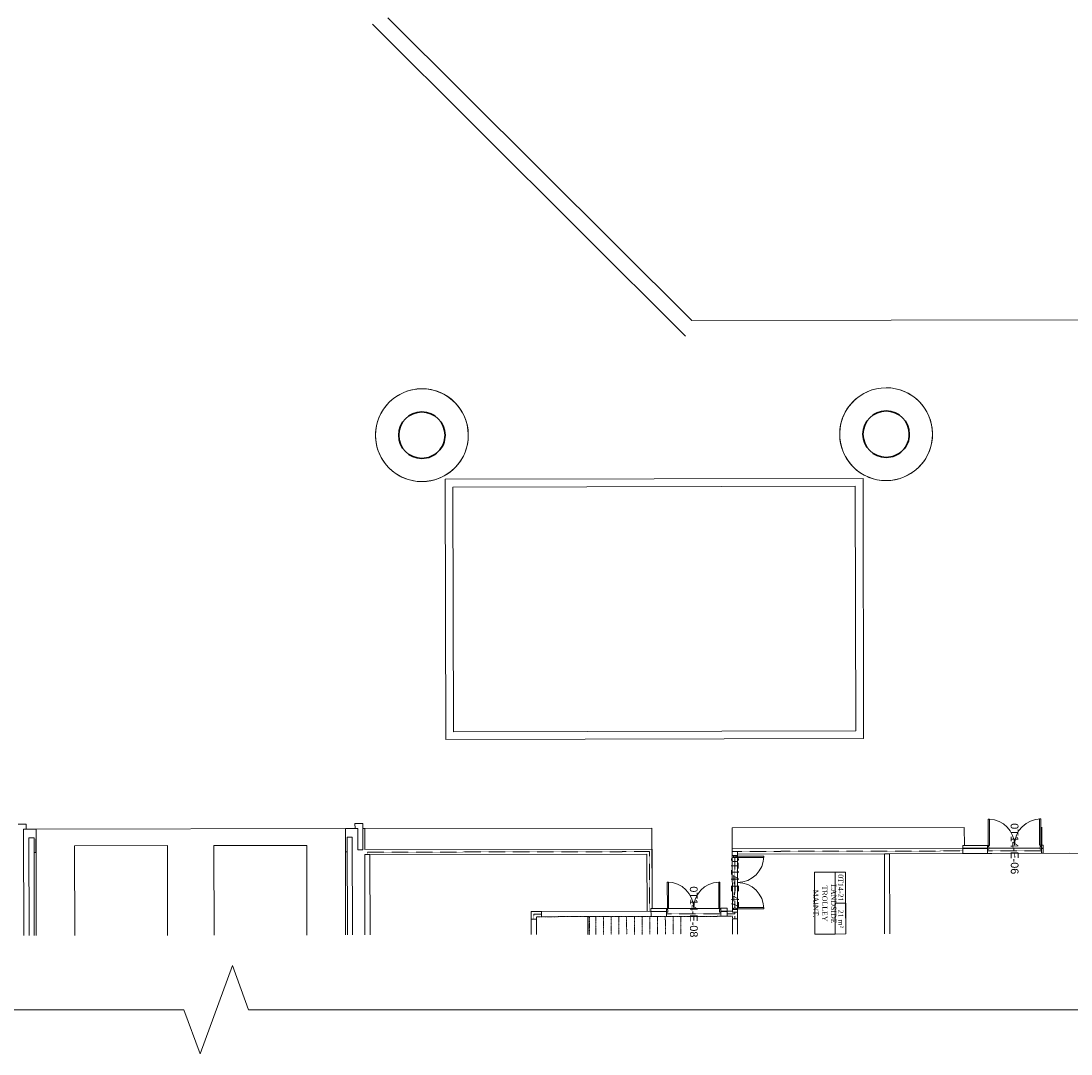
# Model space of a CAD drawing. Header units: millimetres. Extents: x 365044 to 878822, y -384447 to -241456.
# Tile 55 of 65: x 806636 to 847348, y -331933 to -291882. Entities that reach past the tile are written whole.
import ezdxf

# ---------------------------------------------------------------- set-up
doc = ezdxf.new("R2010")
doc.units = ezdxf.units.MM
doc.linetypes.add('Arrivals Level', pattern=[1.85, 1.25, -0.6])
doc.linetypes.add('Overhead', pattern=[3.96875, 2.38125, -1.5875])
for name, color, linetype, lineweight in [('A-AREA-____-IDEN', 2, 'Continuous', 9), ('A-AREA-____-OTLN', 32, 'Continuous', 9), ('A-COLS-____-MCUT', 52, 'Continuous', 25), ('A-COLS-____-OTLN', 52, 'Continuous', 9), ('A-DETL-____-OTLN-1', 90, 'Arrivals Level', 9), ('A-DOOR-____-IDEN', 31, 'Continuous', 9), ('A-DOOR-____-MCUT', 31, 'Continuous', 18), ('A-DOOR-____-OTLN', 31, 'Continuous', 9), ('A-FLOR-____-OTLN', 192, 'Continuous', 9), ('A-FLOR-HRAL-MBND', 11, 'Overhead', 9), ('A-FLOR-HRAL-OTLN-1', 11, 'Overhead', 9), ('A-WALL-____-MCUT', 95, 'Continuous', 18), ('A-WALL-____-MCUT-1', 113, 'Continuous', 9), ('A-WALL-____-OTLN', 113, 'Continuous', 9), ('S-STRS-____-MBND', 31, 'Overhead', 9)]:
    doc.layers.add(name, color=color, linetype=linetype, lineweight=lineweight)
doc.styles.add('arial', font='arial.ttf')
doc.styles.add('Times New Roman', font='times.ttf', dxfattribs={"height": 200})

# ---------------------------------------------------------------- blocks, each defined once
blk = doc.blocks.new('Column - Round - 1800mm Diameter-2489806-Level 0 - ARRIVALS - T2 - ARRIVALS FORECOURT')
at = {"layer": 'A-COLS-____-MCUT', "lineweight": 30}
for start, end in [(90, 180), (360, 90), (180, 0)]:
    blk.add_arc((0, 0), 900, start, end, dxfattribs=at)
blk = doc.blocks.new('Railing - Railing-4803939-Level 0 - ARRIVALS - T2 - ARRIVALS FORECOURT')
at = {"layer": 'A-FLOR-HRAL-MBND'}
for p, q in [((150430, 24455), (151122, 24455)), ((150430, 24405), (150430, 24455)), ((150430, 24455), (151122, 24455)), ((150430, 24405), (150430, 24455)), ((150430, 24405), (151122, 24405)), ((150430, 24405), (151122, 24405))]:
    blk.add_line(p, q, dxfattribs=at)
blk = doc.blocks.new('B_Double Leaf Door1 - D22_2000X2100 2-15538902-Level 0 - ARRIVALS - T2 - ARRIVALS FORECOURT')
at = {"layer": 'A-DOOR-____-MCUT'}
for p, q in [((-1050, -50), (-1050, 100)), ((-1050, 100), (-1020, 100)), ((-1020, 100), (-1020, 50)), ((-1020, 50), (-1000, 50)), ((-1000, 50), (-1000, -50)), ((1000, 50), (1020, 50)), ((1000, -50), (1000, 50)), ((1020, 50), (1020, 100)), ((1020, 100), (1050, 100)), ((1050, 100), (1050, -50)), ((-1000, -50), (-1050, -50)), ((1050, -50), (1000, -50))]:
    blk.add_line(p, q, dxfattribs=at)
at = {"layer": 'A-DOOR-____-OTLN'}
for p, q in [((-1020, 1120), (-972, 1120)), ((-1020, 100), (-1020, 1120)), ((-972, 1120), (-972, 100)), ((972, 1120), (1020, 1120)), ((972, 100), (972, 1120)), ((1020, 1120), (1020, 100)), ((-972, 100), (-1020, 100)), ((1020, 100), (972, 100))]:
    blk.add_line(p, q, dxfattribs=at)
for centre, start, end in [((-1020, 100), 0, 90), ((1020, 100), 90, 180)]:
    blk.add_arc(centre, 1020, start, end, dxfattribs=at)
blk = doc.blocks.new('B_Double Leaf Door With VP1 - FD31_2000X2100-15543133-Level 0 - ARRIVALS - T2 - ARRIVALS FORECOURT')
at = {"layer": 'A-DOOR-____-MCUT'}
for p, q in [((-1000, -5), (-1050, -5)), ((-1050, -5), (-1050, -155)), ((-1050, -155), (-1020, -155)), ((-1020, -155), (-1020, -105)), ((-1020, -105), (-1000, -105)), ((-1000, -105), (-1000, -5)), ((1050, -5), (1000, -5)), ((1000, -5), (1000, -105)), ((1000, -105), (1020, -105)), ((1020, -105), (1020, -155)), ((1020, -155), (1050, -155)), ((1050, -155), (1050, -5))]:
    blk.add_line(p, q, dxfattribs=at)
at = {"layer": 'A-DOOR-____-OTLN'}
for p, q in [((-972, -155), (-1020, -155)), ((-1020, -155), (-1020, -1175)), ((-972, -1175), (-972, -155)), ((972, -155), (972, -1175)), ((1020, -155), (972, -155)), ((1020, -1175), (1020, -155)), ((-1020, -1175), (-972, -1175)), ((972, -1175), (1020, -1175))]:
    blk.add_line(p, q, dxfattribs=at)
for centre, start, end in [((-1020, -155), 272.6973, 360), ((1020, -155), 180, 270)]:
    blk.add_arc(centre, 1020, start, end, dxfattribs=at)
blk = doc.blocks.new('B_Double Leaf Door With VP1 - FD31_2000X2100-15543761-Level 0 - ARRIVALS - T2 - ARRIVALS FORECOURT')
at = {"layer": 'A-DOOR-____-MCUT'}
for p, q in [((-1050, 5), (-1050, 155)), ((-1050, 155), (-1020, 155)), ((-1000, 5), (-1050, 5)), ((-1020, 155), (-1020, 105)), ((-1020, 105), (-1000, 105)), ((-1000, 105), (-1000, 5)), ((1000, 105), (1020, 105)), ((1000, 5), (1000, 105)), ((1050, 5), (1000, 5)), ((1020, 105), (1020, 155)), ((1020, 155), (1050, 155)), ((1050, 155), (1050, 5))]:
    blk.add_line(p, q, dxfattribs=at)
at = {"layer": 'A-DOOR-____-OTLN'}
for p, q in [((-1020, 1175), (-972, 1175)), ((-1020, 155), (-1020, 1175)), ((-972, 1175), (-972, 155)), ((972, 1175), (1020, 1175)), ((972, 155), (972, 1175)), ((1020, 1175), (1020, 155)), ((-972, 155), (-1020, 155)), ((1020, 155), (972, 155))]:
    blk.add_line(p, q, dxfattribs=at)
for centre, start, end in [((-1020, 155), 360, 87.3027), ((1020, 155), 90, 180)]:
    blk.add_arc(centre, 1020, start, end, dxfattribs=at)
blk = doc.blocks.new('Room Tag - BIAL - Number_ Area_ and Name-667152-Level 0 - ARRIVALS - T2 - ARRIVALS FORECOURT')
at = {"layer": 'A-AREA-____-IDEN'}
for p, q in [((-11.99, 11.9), (-11.99, 7.83)), ((-11.99, 11.9), (11.99, 11.9)), ((0, 11.9), (-11.99, 11.9)), ((-11.99, 11.9), (-11.99, 7.83)), ((0, 11.9), (0, 7.83)), ((11.99, 11.9), (0, 11.9)), ((0, 11.9), (0, 7.83)), ((0, 7.83), (0, 11.9)), ((11.99, 11.9), (11.99, 7.83)), ((11.99, 7.83), (11.99, 11.9)), ((-11.99, 7.83), (-11.99, -0.11)), ((-11.99, 7.83), (11.99, 7.83)), ((-11.99, 7.83), (0, 7.83)), ((11.99, 7.83), (-11.99, 7.83)), ((-11.99, 7.83), (-11.99, -0.11)), ((0, 7.83), (11.99, 7.83)), ((11.99, 7.83), (11.99, -0.11)), ((11.99, -0.11), (11.99, 7.83)), ((-11.99, -0.11), (11.99, -0.11)), ((-11.99, -0.11), (11.99, -0.11))]:
    blk.add_line(p, q, dxfattribs=at)

msp = doc.modelspace()

# ---------------------------------------------------------------- linework, layer by layer
at = {"layer": 'A-AREA-____-OTLN'}
for p, q in [((806836.8, -323222), (807218, -323221.2)), ((819211.8, -323196), (819586.8, -323195.3)), ((819891.8, -323194.6), (819961.8, -323194.5)), ((819961.8, -323194.5), (819963.5, -324009.5)), ((807212.6, -323596.2), (807213.7, -324121.2)), ((831103.5, -323986.1), (819963.5, -324009.5)), ((831108.3, -326291.1), (831103.5, -323986.1)), ((843158.4, -323960.9), (834213.4, -323979.6)), ((846158.4, -323954.6), (844158.4, -323958.8)), ((807213.7, -324121.2), (807143.7, -324121.3)), ((819213.7, -324096), (819283.7, -324095.9)), ((820163.9, -324209.1), (830903.9, -324186.6)), ((830903.9, -324186.6), (830908.5, -326401.6)), ((840113.9, -324167.3), (834413.9, -324179.2)), ((847297.4, -324152.2), (840313.9, -324166.9)), ((826418.5, -326411), (826818.5, -326410.1)), ((826418.5, -326411), (826419.2, -326711))]:
    msp.add_line(p, q, dxfattribs=at)
at = {"layer": 'A-DETL-____-OTLN-1'}
for p, q in [((843158.6, -324060.9), (834413.7, -324079.2)), ((846208.6, -324054.5), (844108.6, -324058.9)), ((831003.7, -324086.4), (820063.7, -324109.3)), ((820063.7, -324109.3), (820063.9, -324204.3)), ((831003.7, -324086.4), (831008.5, -326401.3)), ((834318.3, -326284.4), (834314.1, -324284.4)), ((826518.7, -326510.8), (826818.7, -326510.1)), ((826518.7, -326510.8), (826519.2, -326710.8)), ((831668.7, -326500), (833768.7, -326495.6)), ((834018.7, -326495), (834318.7, -326494.4)), ((834318.7, -326494.4), (834318.6, -326439.4)), ((834319.1, -326694.4), (834318.9, -326594.4))]:
    msp.add_line(p, q, dxfattribs=at)
at = {"layer": 'A-FLOR-____-OTLN'}
for p, q in [((820859.5, -291757), (832648.6, -303496.4)), ((832401.3, -304097), (820259.8, -292006.7)), ((848105.8, -303464.1), (832648.6, -303496.4)), ((819586.8, -323195.3), (806836.8, -323222)), ((807218, -323221.2), (807226.6, -327343.5)), ((819220.4, -327318.4), (819211.8, -323196)), ((831101.7, -323171.1), (819891.8, -323194.6)), ((831108.3, -326291.1), (831101.7, -323171.1)), ((843211.7, -323145.8), (834211.7, -323164.6)), ((834213.7, -324079.6), (834211.7, -323164.6)), ((843213.2, -323845.8), (843211.7, -323145.8)), ((846211.7, -323139.5), (846213.2, -323839.5)), ((808713.1, -323863), (812313.1, -323855.5)), ((808720.4, -327340.4), (808713.1, -323863)), ((812313.1, -323855.5), (812320.4, -327332.9)), ((814113.1, -323851.7), (817713.1, -323844.2)), ((814120.4, -327329.1), (814113.1, -323851.7)), ((817713.1, -323844.2), (817720.4, -327321.5)), ((846158.4, -323954.6), (844158.4, -323958.8)), ((830903.9, -324186.6), (820163.9, -324209.1)), ((830908.5, -326401.6), (830903.9, -324186.6)), ((840113.9, -324167.3), (834413.9, -324179.2)), ((858918, -324127.9), (840313.9, -324166.9)), ((826418.5, -326411), (826818.5, -326410.1)), ((826419.2, -326711), (826418.5, -326411)), ((834018.5, -326395), (834218.5, -326394.6)), ((834418.6, -326439.2), (834419.1, -326694.2)), ((831668.9, -326600), (833768.9, -326595.6))]:
    msp.add_line(p, q, dxfattribs=at)
at = {"layer": 'A-FLOR-____-OTLN', "color": 6, "linetype": 'Continuous'}
msp.add_lwpolyline([(877105.1, -330216.2), (815456.1, -330216.2), (814831.1, -328499), (813581.1, -331933.3), (812956.1, -330216.2), (733542.6, -330216.2)], dxfattribs=at)
at = {"layer": 'A-FLOR-____-OTLN'}
for centre, start, end in [((822179.9, -307939.8), 90.12, 189.17951), ((822179.9, -307939.8), 90.12, 270.12), ((822179.9, -307939.8), 354.80926, 90.12), ((822179.9, -307939.8), 270.12, 90.12), ((840179.8, -307902.1), 90.12, 184.42165), ((840179.8, -307902.1), 90.12, 270.12), ((840179.8, -307902.1), 355.55747, 90.12), ((840179.8, -307902.1), 270.12, 90.12), ((822179.9, -307939.8), 270.12, 354.80926), ((840179.8, -307902.1), 184.42165, 270.12), ((840179.8, -307902.1), 270.12, 355.55747), ((822179.9, -307939.8), 189.17951, 270.12)]:
    msp.add_arc(centre, 1800, start, end, dxfattribs=at)
at = {"layer": 'A-WALL-____-MCUT'}
for p, q in [((822176.5, -307039.8), (822177.9, -307039.8)), ((840176.4, -307002.1), (840177.9, -307002.1)), ((806836.4, -323022), (806531.4, -323022.6)), ((806731.8, -323222.2), (806836.8, -323222)), ((806740.4, -327344.5), (806731.8, -323222.2)), ((806836.8, -323222), (806836.4, -323022)), ((819891.4, -322994.6), (819586.4, -322995.3)), ((819586.4, -322995.3), (819586.8, -323195.3)), ((819586.8, -323195.3), (819691.8, -323195)), ((819691.8, -323195), (819693.5, -324015)), ((819893.5, -324014.6), (819891.4, -322994.6)), ((807142.5, -323546.3), (806942.5, -323546.7)), ((806942.5, -323546.7), (806950.4, -327344.1)), ((807150.4, -327343.7), (807142.5, -323546.3)), ((819482.5, -323520.5), (819282.5, -323520.9)), ((819282.5, -323520.9), (819290.4, -327318.3)), ((819490.4, -327317.8), (819482.5, -323520.5)), ((819693.5, -324015), (819893.5, -324014.6)), ((844108.2, -323843.9), (843158.2, -323845.9)), ((843158.2, -323845.9), (843158.8, -324155.9)), ((844108.8, -324153.9), (844108.2, -323843.9)), ((846273.2, -323839.4), (846208.2, -323839.5)), ((846208.2, -323839.5), (846208.8, -324149.5)), ((846273.8, -324149.4), (846273.2, -323839.4)), ((820163.9, -324204.1), (819963.9, -324204.5)), ((819963.9, -324204.5), (819970.4, -327316.8)), ((820170.4, -327316.4), (820163.9, -324204.1)), ((834413.7, -324079.2), (834213.7, -324079.6)), ((834213.7, -324079.6), (834214, -324234.6)), ((834214, -324234.6), (834414, -324234.2)), ((834414, -324234.2), (834413.7, -324079.2)), ((840313.9, -324166.9), (840113.9, -324167.3)), ((840113.9, -324167.3), (840120.4, -327274.6)), ((840320.4, -327274.2), (840313.9, -324166.9)), ((843158.8, -324155.9), (844108.8, -324153.9)), ((846208.8, -324149.5), (846273.8, -324149.4)), ((831668.5, -326400), (826818.5, -326410.1)), ((826818.5, -326410.1), (826818.9, -326610.1)), ((831668.3, -326290), (831063.3, -326291.2)), ((831063.3, -326291.2), (831063.9, -326601.2)), ((831668.9, -326600), (831668.3, -326290)), ((834018.3, -326285), (833768.3, -326285.6)), ((833768.3, -326285.6), (833768.9, -326595.6)), ((834018.5, -326395), (833768.5, -326395.6)), ((834018.9, -326595), (834018.3, -326285)), ((834418.4, -326334.2), (834218.4, -326334.6)), ((834218.4, -326334.6), (834218.6, -326439.6)), ((834218.6, -326439.6), (834418.6, -326439.2)), ((834418.6, -326439.2), (834418.4, -326334.2)), ((826619.2, -326710.5), (826419.2, -326711)), ((826419.2, -326711), (826420.4, -327303.3)), ((826620.4, -327302.9), (826619.2, -326710.5)), ((826818.9, -326610.1), (831668.9, -326600)), ((833768.9, -326595.6), (834018.9, -326595)), ((834419.1, -326694.2), (834219.1, -326694.6)), ((834219.1, -326694.6), (834220.4, -327287)), ((834420.4, -327286.6), (834419.1, -326694.2))]:
    msp.add_line(p, q, dxfattribs=at)
at = {"layer": 'A-WALL-____-MCUT-1'}
for p, q in [((843158.4, -323955.9), (844108.4, -323953.9)), ((843158.4, -323965.9), (844108.4, -323963.9)), ((846208.4, -323949.5), (846273.4, -323949.4)), ((846208.4, -323959.5), (846273.4, -323959.4)), ((831063.5, -326411.2), (831668.5, -326410)), ((833768.5, -326405.6), (834018.5, -326405))]:
    msp.add_line(p, q, dxfattribs=at)
at = {"layer": 'A-WALL-____-OTLN'}
for p, q in [((823083.4, -309650.7), (839284.9, -309616.8)), ((823104.5, -319737.9), (823083.4, -309650.7)), ((839284.9, -309616.8), (839306.1, -319704)), ((838985.6, -309917.4), (823384, -309950.1)), ((823384, -309950.1), (823403.9, -319437.3)), ((839005.4, -319404.6), (838985.6, -309917.4)), ((823403.9, -319437.3), (839005.4, -319404.6)), ((839306.1, -319704), (823104.5, -319737.9)), ((834218.4, -326334.6), (834214, -324234.6)), ((834414.1, -324312.2), (834418.2, -326256.2)), ((831746.3, -326289.8), (833690.3, -326285.7))]:
    msp.add_line(p, q, dxfattribs=at)
at = {"layer": 'S-STRS-____-MBND'}
for p, q in [((828618.9, -326606.4), (826618.9, -326610.5)), ((828618.9, -326606.4), (826618.9, -326610.5)), ((826618.9, -326610.5), (826620.4, -327302.9)), ((826618.9, -326610.5), (826620.4, -327302.9)), ((828618.9, -326606.4), (832218.9, -326598.8)), ((828620.4, -327298.7), (828618.9, -326606.4)), ((828618.9, -326606.4), (828620.4, -327298.7)), ((828618.9, -326606.4), (828620.4, -327298.7)), ((828918.9, -326605.7), (828920.4, -327298.1)), ((828918.9, -326605.7), (828920.4, -327298.1)), ((829218.9, -326605.1), (829220.4, -327297.5)), ((829218.9, -326605.1), (829220.4, -327297.5)), ((829518.9, -326604.5), (829520.4, -327296.8)), ((829518.9, -326604.5), (829520.4, -327296.8)), ((829818.9, -326603.8), (829820.4, -327296.2)), ((829818.9, -326603.8), (829820.4, -327296.2)), ((830118.9, -326603.2), (830120.4, -327295.6)), ((830118.9, -326603.2), (830120.4, -327295.6)), ((830418.9, -326602.6), (830420.4, -327294.9)), ((830418.9, -326602.6), (830420.4, -327294.9)), ((830718.9, -326602), (830720.4, -327294.3)), ((830718.9, -326602), (830720.4, -327294.3)), ((831018.9, -326601.3), (831020.4, -327293.7)), ((831018.9, -326601.3), (831020.4, -327293.7)), ((831318.9, -326600.7), (831320.4, -327293.1)), ((831318.9, -326600.7), (831320.4, -327293.1)), ((831618.9, -326600.1), (831620.4, -327292.4)), ((831618.9, -326600.1), (831620.4, -327292.4)), ((831918.9, -326599.4), (831920.4, -327291.8)), ((831918.9, -326599.4), (831920.4, -327291.8)), ((834218.9, -326594.6), (832218.9, -326598.8)), ((832218.9, -326598.8), (832220.4, -327291.2)), ((832218.9, -326598.8), (832220.4, -327291.2)), ((834220.4, -327287), (834218.9, -326594.6))]:
    msp.add_line(p, q, dxfattribs=at)

# ---------------------------------------------------------------- block references
at = {"layer": 'A-AREA-____-IDEN', "xscale": 99.99999999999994, "yscale": 99.99999999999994, "zscale": 99.99999999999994, "rotation": 270.1200000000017}
msp.add_blockref('Room Tag - BIAL - Number_ Area_ and Name-667152-Level 0 - ARRIVALS - T2 - ARRIVALS FORECOURT', (837420.1, -326083.8), dxfattribs=at)
at = {"layer": 'A-COLS-____-OTLN', "rotation": 270.1199999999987}
for p in [(822179.8, -307939.8), (840179.8, -307902.1)]:
    msp.add_blockref('Column - Round - 1800mm Diameter-2489806-Level 0 - ARRIVALS - T2 - ARRIVALS FORECOURT', p, dxfattribs=at)
at = {"layer": 'A-DOOR-____-OTLN'}
for name, p, rotation in [('B_Double Leaf Door With VP1 - FD31_2000X2100-15543761-Level 0 - ARRIVALS - T2 - ARRIVALS FORECOURT', (845158.5, -323996.7), 0.1200000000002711), ('B_Double Leaf Door1 - D22_2000X2100 2-15538902-Level 0 - ARRIVALS - T2 - ARRIVALS FORECOURT', (834316.2, -325284.4), 270.1199999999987), ('B_Double Leaf Door With VP1 - FD31_2000X2100-15543133-Level 0 - ARRIVALS - T2 - ARRIVALS FORECOURT', (832718.6, -326442.8), 180.1200000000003)]:
    msp.add_blockref(name, p, dxfattribs=dict(at, rotation=rotation))
at = {"layer": 'A-FLOR-HRAL-OTLN-1', "rotation": 270.1199999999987}
msp.add_blockref('Railing - Railing-4803939-Level 0 - ARRIVALS - T2 - ARRIVALS FORECOURT', (803903.9, -176227.8), dxfattribs=at)

# ---------------------------------------------------------------- texts
at = {"layer": 'A-AREA-____-IDEN', "char_height": 200, "attachment_point": 1, "rotation": 270.12, "style": 'Times New Roman'}
for s, insert, width in [('0T14-21', (838519.7, -324964.6), 1266.666), ('MAINT.', (837556.2, -325559.7), 1258.649), ('TROLLEY', (837899.8, -325406.8), 1635.442), ('LANDSIDE', (838243.6, -325346.6), 1771.729), ('21 m²', (838522.6, -326337), 833.755)]:
    msp.add_mtext(s, dxfattribs=dict(at, insert=insert, width=width))
at = {"layer": 'A-DOOR-____-IDEN', "char_height": 300, "width": 2445.147, "attachment_point": 1, "rotation": 270.12, "style": 'arial'}
for s, insert in [('0T14-E-06', (845310.3, -322985.5)), ('0T14-E-47', (834468, -324273.2)), ('0T14-E-08', (832870.4, -325431.6))]:
    msp.add_mtext(s, dxfattribs=dict(at, insert=insert))

doc.saveas('drawing.dxf')
